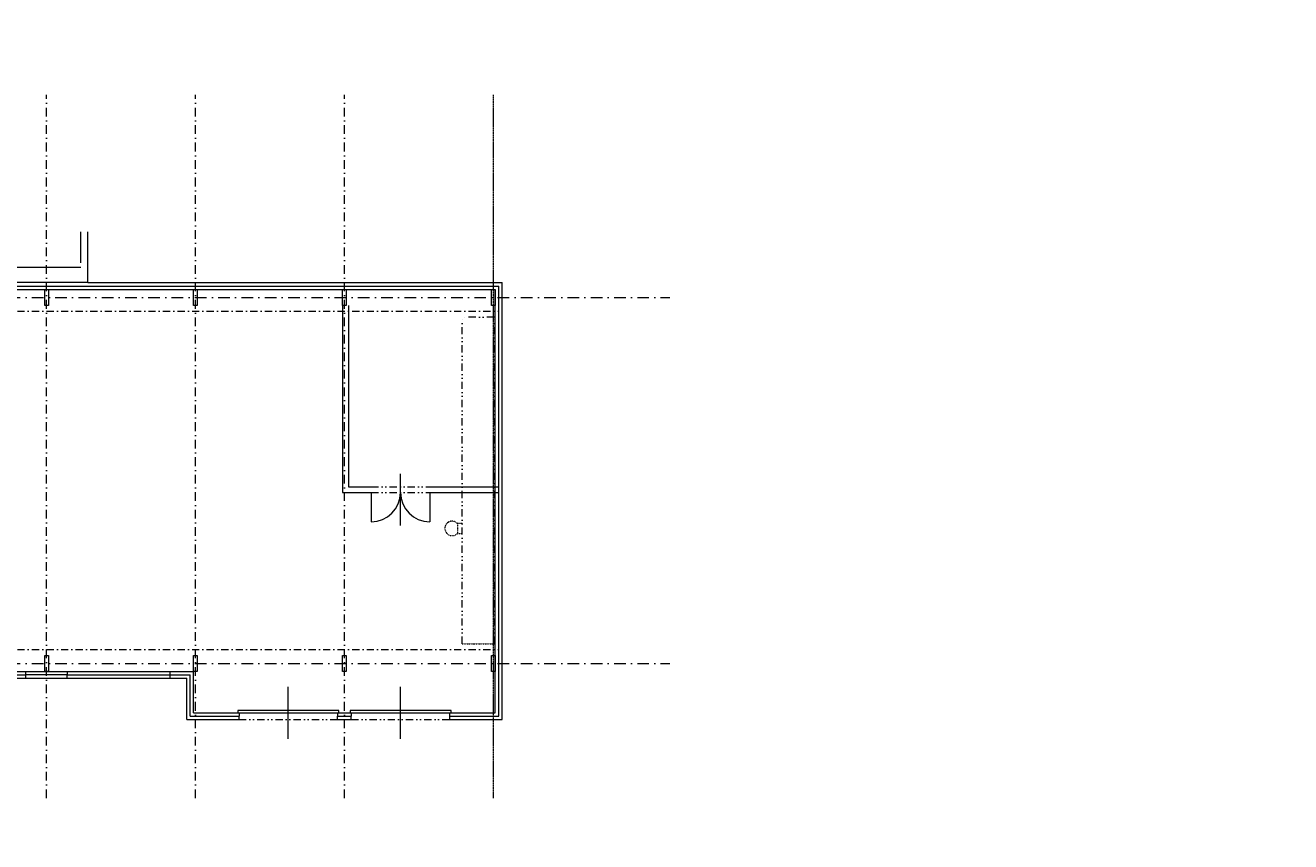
# Model space of a CAD drawing. Header units: millimetres. Extents: x -916886 to 3713765, y -2985421 to 1675785.
# Tile 84 of 256: x 975287 to 1030500, y 57005 to 92600. Entities that reach past the tile are written whole.
import ezdxf
from ezdxf import colors
from ezdxf.entities.mleader import LeaderData, LeaderLine
from ezdxf.math import Vec2, Vec3

# ---------------------------------------------------------------- set-up
doc = ezdxf.new("R2010")
doc.units = ezdxf.units.MM
for name, pattern in [('DASHDOT', [25.4, 12.7, -6.35, 0, -6.35]), ('DELICI', [7.7, 3, -1.4, 0.25, -1.4, 0.25, -1.4]), ('DIVIDE', [31.75, 12.7, -6.35, 0, -6.35, 0, -6.35])]:
    doc.linetypes.add(name, pattern=pattern)
doc.layers.add('A99_N_kce-pohl', color=1, linetype='Continuous', lineweight=9)
doc.layers.add('A99_N_txt-popis-50 @ 200', color=240, linetype='Continuous', lineweight=9)
doc.styles.add('A99_popis', font='isocpeur.ttf')

msp = doc.modelspace()

# ---------------------------------------------------------------- linework, layer by layer
at = {"layer": 'A99_N_kce-pohl', "color": 7}
for p, q in [((977712.5, 82250), (977712.5, 83589.1)), ((978012.5, 81380), (978012.5, 83589.1)), ((978012.5, 81380), (963132.5, 81380)), ((963132.5, 81230), (995942.5, 81230)), ((978012.5, 81380), (996092.5, 81380)), ((995942.5, 62480), (995942.5, 81230)), ((996092.5, 62330), (996092.5, 81380)), ((963132.5, 81080), (995792.5, 81080)), ((995792.5, 62630), (995792.5, 81080)), ((989132.5, 80380), (989132.5, 72230)), ((989382.5, 80380), (989382.5, 72480)), ((991657.5, 70797.6), (991657.5, 73043.7)), ((989382.5, 72480), (990382.5, 72480)), ((992932.5, 72480), (995942.5, 72480)), ((989132.5, 72230), (990382.5, 72230)), ((990382.5, 72230), (990382.5, 70955)), ((992932.5, 72230), (995942.5, 72230)), ((992932.5, 72230), (992932.5, 70955)), ((970812.5, 64430), (975312.5, 64430)), ((970812.5, 64280), (975312.5, 64280)), ((970812.5, 64130), (975312.5, 64130)), ((975312.5, 64430), (977112.5, 64430)), ((975312.5, 64280), (975312.5, 64430)), ((975312.5, 64130), (975312.5, 64280)), ((977112.5, 64280), (975312.5, 64280)), ((975312.5, 64130), (977112.5, 64130)), ((977112.5, 64430), (981612.5, 64430)), ((977112.5, 64430), (977112.5, 64280)), ((977112.5, 64130), (977112.5, 64280)), ((977112.5, 64280), (981612.5, 64280)), ((977112.5, 64130), (981612.5, 64130)), ((981612.5, 64430), (982632.5, 64430)), ((981612.5, 64280), (981612.5, 64430)), ((981612.5, 64280), (982482.5, 64280)), ((981612.5, 64130), (981612.5, 64280)), ((981612.5, 64130), (982332.5, 64130)), ((982332.5, 62330), (982332.5, 64130)), ((982482.5, 62480), (982482.5, 64280)), ((982632.5, 62630), (982632.5, 64430)), ((986762.5, 61496), (986762.5, 63764)), ((991662.5, 61496), (991662.5, 63764)), ((982482.5, 62480), (984612.5, 62480)), ((982632.5, 62630), (984612.5, 62630)), ((988962.5, 62730), (984562.5, 62730)), ((984562.5, 62730), (984562.5, 62630)), ((984562.5, 62630), (988962.5, 62630)), ((984612.5, 62630), (984612.5, 62480)), ((984612.5, 62330), (984612.5, 62480)), ((988912.5, 62630), (989512.5, 62630)), ((988912.5, 62630), (988912.5, 62480)), ((988912.5, 62480), (989512.5, 62480)), ((988912.5, 62330), (988912.5, 62480)), ((988962.5, 62630), (988962.5, 62730)), ((993862.5, 62730), (989462.5, 62730)), ((989462.5, 62730), (989462.5, 62630)), ((989462.5, 62630), (993862.5, 62630)), ((989512.5, 62630), (989512.5, 62480)), ((989512.5, 62330), (989512.5, 62480)), ((993812.5, 62630), (995792.5, 62630)), ((993812.5, 62480), (993812.5, 62630)), ((993812.5, 62480), (995942.5, 62480)), ((993812.5, 62330), (993812.5, 62480)), ((993862.5, 62630), (993862.5, 62730)), ((982332.5, 62330), (984612.5, 62330)), ((988912.5, 62330), (989512.5, 62330)), ((993812.5, 62330), (996092.5, 62330))]:
    msp.add_line(p, q, dxfattribs=at)
at = {"layer": 'A99_N_kce-pohl', "color": 7, "linetype": 'Continuous'}
msp.add_line((827862.5, 82050), (977712.5, 82050), dxfattribs=at)
at = {"layer": 'A99_N_kce-pohl', "color": 7, "linetype": 'DASHDOT', "ltscale": 40}
for p, q in [((955252.5, 80730), (1003412.1, 80730)), ((955252.5, 64780), (1003412.1, 64780))]:
    msp.add_line(p, q, dxfattribs=at)
at = {"layer": 'A99_N_kce-pohl', "color": 7, "linetype": 'DASHDOT', "ltscale": 25}
for p, q in [((955252.5, 80130), (995942.5, 80130)), ((955252.5, 65380), (995942.5, 65380))]:
    msp.add_line(p, q, dxfattribs=at)
at = {"layer": 'A99_N_kce-pohl', "color": 7, "linetype": 'DIVIDE', "ltscale": 25}
for p, q in [((995742.5, 79880), (994342.5, 79880)), ((994342.5, 65630), (994342.5, 79880)), ((995742.5, 65630), (995742.5, 79880)), ((990382.5, 72480), (992932.5, 72480)), ((990382.5, 72230), (992932.5, 72230)), ((984612.5, 62330), (988912.5, 62330)), ((989512.5, 62330), (993812.5, 62330))]:
    msp.add_line(p, q, dxfattribs=at)
at = {"layer": 'A99_N_kce-pohl', "color": 7, "linetype": 'DELICI', "ltscale": 10}
for p, q in [((994342.5, 70883.6), (994139.2, 70883.6)), ((994139.2, 70883.6), (994139.2, 70448.6)), ((994139.2, 70448.6), (994342.5, 70448.6)), ((994342.5, 65630), (995742.5, 65630))]:
    msp.add_line(p, q, dxfattribs=at)
at = {"layer": 'A99_N_kce-pohl', "color": 7, "ltscale": 2}
for points in [[(976292.5, 80380), (976132.5, 80380), (976132.5, 81080), (976292.5, 81080)], [(982792.5, 80380), (982632.5, 80380), (982632.5, 81080), (982792.5, 81080)], [(989292.5, 80380), (989132.5, 80380), (989132.5, 81080), (989292.5, 81080)], [(995792.5, 80380), (995632.5, 80380), (995632.5, 81080), (995792.5, 81080)], [(976292.5, 64430), (976132.5, 64430), (976132.5, 65130), (976292.5, 65130)], [(982792.5, 64430), (982632.5, 64430), (982632.5, 65130), (982792.5, 65130)], [(989292.5, 64430), (989132.5, 64430), (989132.5, 65130), (989292.5, 65130)], [(995792.5, 64430), (995632.5, 64430), (995632.5, 65130), (995792.5, 65130)]]:
    msp.add_lwpolyline(points, close=True, dxfattribs=at)
at = {"layer": 'A99_N_kce-pohl', "color": 7}
for centre, start, end in [((990382.5, 72230), 270, 0), ((992932.5, 72230), 180, 270)]:
    msp.add_arc(centre, 1275, start, end, dxfattribs=at)
at = {"layer": 'A99_N_kce-pohl', "color": 7, "linetype": 'DELICI', "ltscale": 10}
msp.add_arc((993910.9, 70666), 315.4, 43.6031, 316.398, dxfattribs=at)

# ---------------------------------------------------------------- leaders
at = {"layer": 'A99_N_txt-popis-50 @ 200', "lineweight": 9}
ml = msp.add_multileader_mtext('Standard', dxfattribs=at)
ml.set_content('\\A1;{\\C256;výměna sekčních vrat}', color=1, style='A99_popis')
ml.set_leader_properties(color=256, linetype='ByLayer', lineweight=-1)
ml.build(insert=Vec2(0, 0))
ml.multileader.update_dxf_attribs({"dogleg_length": 6.4, "arrow_head_size": 200, "scale": 200})
ctx = ml.context
ctx.base_point, ctx.scale, ctx.char_height, ctx.arrow_head_size, ctx.landing_gap_size, ctx.plane_origin = Vec3(9575, 92260), 200, 400, 200, 400, Vec3(8542.5, 83685.8)
notes = []
notes.append((ctx, [(0, (1, 1, 0), (8295, 92260), (1, 0), 1280, [(0, [(5750, 92260)], 0, [])])]))
ctx.mtext.insert, ctx.mtext.width, ctx.mtext.flow_direction = Vec3(9975, 92520), 6135.37, 5
ml = msp.add_multileader_mtext('Standard', dxfattribs=at)
ml.set_content('\\A1;{\\C256;demontáž sekčních vrat}', color=1, style='A99_popis')
ml.set_leader_properties(color=256, linetype='ByLayer', lineweight=-1)
ml.build(insert=Vec2(0, 0))
ml.multileader.update_dxf_attribs({"dogleg_length": 6.4, "arrow_head_size": 600, "scale": 200})
ctx = ml.context
ctx.base_point, ctx.scale, ctx.char_height, ctx.arrow_head_size, ctx.landing_gap_size, ctx.plane_origin = Vec3(309735, 89957.5), 200, 650, 600, 400, Vec3(315070, 91858.8)
notes.append((ctx, [(0, (1, 1, 0), (308455, 89957.5), (1, 0), 1280, [(0, [(306335, 89960)], 0, [])])]))
ctx.mtext.insert, ctx.mtext.width, ctx.mtext.flow_direction = Vec3(310135, 90282.7), 9694.929, 5
ml = msp.add_multileader_mtext('Standard', dxfattribs=at)
ml.set_content('\\A1;{\\C256;zazdění okenního otvoru}', color=1, style='A99_popis')
ml.set_leader_properties(color=256, linetype='ByLayer', lineweight=-1)
ml.build(insert=Vec2(0, 0))
ml.multileader.update_dxf_attribs({"dogleg_length": 6.4, "arrow_head_size": 200, "scale": 200})
ctx = ml.context
ctx.base_point, ctx.scale, ctx.char_height, ctx.arrow_head_size, ctx.landing_gap_size, ctx.plane_origin = Vec3(9575, 88710), 200, 400, 200, 400, Vec3(8542.5, 80135.8)
notes.append((ctx, [(0, (1, 1, 0), (8295, 88710), (1, 0), 1280, [(0, [(5750, 86695)], 0, [])])]))
ctx.mtext.insert, ctx.mtext.width, ctx.mtext.flow_direction = Vec3(9975, 88910.2), 6135.37, 5
ml = msp.add_multileader_mtext('Standard', dxfattribs=at)
ml.set_content('\\A1;{\\C256;osazení nových dveří\\P(požární únik)}', color=1, style='A99_popis')
ml.set_leader_properties(color=256, linetype='ByLayer', lineweight=-1)
ml.build(insert=Vec2(0, 0))
ml.multileader.update_dxf_attribs({"dogleg_length": 6.4, "arrow_head_size": 200, "scale": 200})
ctx = ml.context
ctx.base_point, ctx.scale, ctx.char_height, ctx.arrow_head_size, ctx.landing_gap_size, ctx.plane_origin = Vec3(9575, 87510), 200, 400, 200, 400, Vec3(8542.5, 78935.8)
notes.append((ctx, [(0, (1, 1, 0), (8295, 87510), (1, 0), 1280, [(0, [(5750, 85495)], 0, [])])]))
ctx.mtext.insert, ctx.mtext.width, ctx.mtext.flow_direction = Vec3(9975, 87770), 5317.307, 5
ml = msp.add_multileader_mtext('Standard', dxfattribs=at)
ml.set_content('\\A1;{\\C256;EI 45 DP1\\P(odolnost pláště)}', color=1, style='A99_popis')
ml.set_leader_properties(color=256, linetype='ByLayer', lineweight=-1)
ml.build(insert=Vec2(0, 0))
ml.multileader.update_dxf_attribs({"dogleg_length": 6.4, "arrow_head_size": 200, "scale": 200})
ctx = ml.context
ctx.base_point, ctx.scale, ctx.char_height, ctx.arrow_head_size, ctx.landing_gap_size, ctx.plane_origin = Vec3(120297.5, 83985), 200, 400, 200, 400, Vec3(119265, 75410.8)
notes.append((ctx, [(0, (1, 1, 0), (119017.5, 83985), (1, 0), 1280, [(0, [(119017.5, 82150)], 0, [])])]))
ctx.mtext.insert, ctx.mtext.width, ctx.mtext.flow_direction = Vec3(120697.5, 84245), 4496.499, 5
ml = msp.add_multileader_mtext('Standard', dxfattribs=at)
ml.set_content('\\A1;{\\C256;demontáž pásových střešních světlíků}', color=1, style='A99_popis')
ml.set_leader_properties(color=256, linetype='ByLayer', lineweight=-1)
ml.build(insert=Vec2(0, 0))
ml.multileader.update_dxf_attribs({"dogleg_length": 3.23, "arrow_head_size": 200, "scale": 200})
ctx = ml.context
ctx.base_point, ctx.scale, ctx.char_height, ctx.arrow_head_size, ctx.landing_gap_size, ctx.plane_origin = Vec3(331775, 59605), 200, 400, 200, 250, Vec3(337745, 55109)
notes.append((ctx, [(0, (1, 1, 0), (331130, 59605), (1, 0), 645, [(0, [(331130, 57005.3)], 0, [])])]))
ctx.mtext.insert, ctx.mtext.width, ctx.mtext.flow_direction = Vec3(332025, 59865), 9848.317, 5
ctx.mtext.has_bg_fill, ctx.mtext.bg_color, ctx.mtext.bg_scale_factor, ctx.mtext.bg_transparency, ctx.mtext.use_window_bg_color = 1, -1073741824, 1, 0, 1
for ctx, leaders in notes:
    for number, flags, end, landing, length, lines in leaders:
        leader = LeaderData()
        leader.index, (leader.has_last_leader_line, leader.has_dogleg_vector, leader.attachment_direction) = number, flags
        leader.last_leader_point, leader.dogleg_vector, leader.dogleg_length = Vec3(end), Vec3(landing), length
        for number, points, colour, breaks in lines:
            line = LeaderLine()
            line.index, line.vertices, line.color, line.breaks = number, Vec3.list(points), colors.encode_raw_color(colour), breaks
            leader.lines.append(line)
        ctx.leaders.append(leader)

# ---------------------------------------------------------------- next in the draw order: linework, layer by layer
at = {"layer": 'A99_N_kce-pohl', "color": 7, "linetype": 'DASHDOT', "lineweight": 5, "ltscale": 30}
for p, q in [((976212.5, 58905.5), (976212.5, 89569.6)), ((982712.5, 58905.5), (982712.5, 89569.6)), ((989212.5, 58905.5), (989212.5, 89569.6))]:
    msp.add_line(p, q, dxfattribs=at)
at = {"layer": 'A99_N_kce-pohl', "color": 7, "linetype": 'DASHDOT', "lineweight": 5}
msp.add_line((995712.5, 58905.5), (995712.5, 89569.6), dxfattribs=at)

doc.saveas('drawing.dxf')
